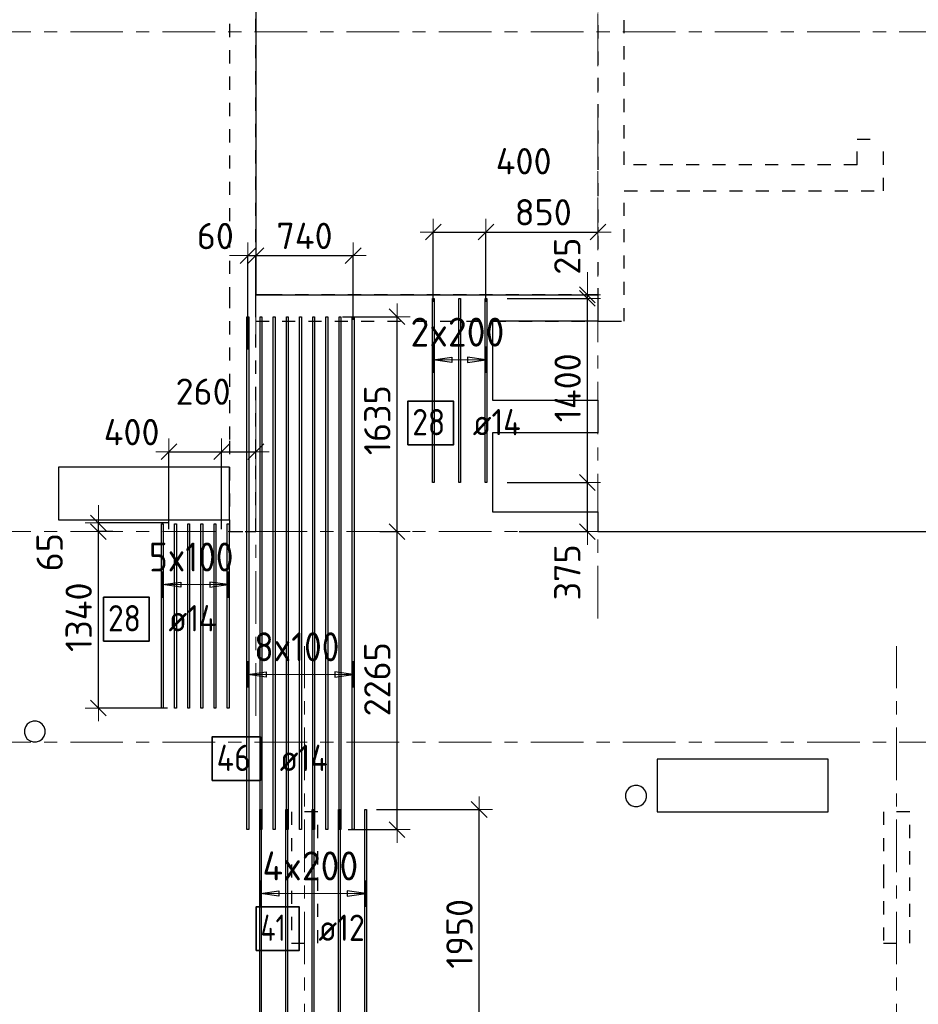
# Model space of a CAD drawing. Header units: metres. Extents: x -38 to 107, y -15 to 21.
# Tile 20 of 254: x 17.29 to 24.12, y 5.41 to 12.89. Entities that reach past the tile are written whole.
import ezdxf

# ---------------------------------------------------------------- set-up
doc = ezdxf.new("R2010")
doc.units = ezdxf.units.M
doc.header["$PDMODE"] = 65
for name, pattern in [('______11', [0.5, 0.4, -0.05, 0, -0.05]), ('______2', [0.0405, 0.03, -0.0105]), ('______5', [1.1, 0.8, -0.1, 0.1, -0.1])]:
    doc.linetypes.add(name, pattern=pattern)
for name, color, linetype, lineweight in [('XR$1$Осевая линия (1)', 7, '______5', 13), ('XR$5$Перекрытие (1)', 7, 'Continuous', 35), ('XR$5$Размерная линия (1)', 7, 'Continuous', 13)]:
    doc.layers.add(name, color=color, linetype=linetype, lineweight=lineweight)
for name, color, linetype, lineweight, true_color in [('XR$5$Арм.стержн.Доп. Арм верхн.зоны Х', 7, 'Continuous', 35, 0x8c8cff), ('XR$5$Арм.стержн.Доп. Арм. верхн.зоны У', 7, 'Continuous', 35, 0x739641), ('XR$7$Стена_ бетон несущ.', 7, 'Continuous', 70, 0xb4b496)]:
    doc.layers.add(name, color=color, linetype=linetype, lineweight=lineweight, true_color=true_color)
doc.styles.add('ISOCPEUR', font='txt')
doc.dimstyles.new('DIMSTYLE_3', dxfattribs={"dimtxt": 0.2, "dimasz": 0.2, "dimexe": 0, "dimexo": 0, "dimgap": 0.1, "dimtad": 2, "dimdec": 0, "dimlfac": 1000, "dimrnd": 5, "dimzin": 12, "dimdsep": 46, "dimtxsty": 'ISOCPEUR', "dimblk1": 'ALL_ML_STRICH', "dimblk2": 'ALL_ML_STRICH', "dimsah": 1, "dimcen": 0, "dimclrd": 7, "dimclre": 256, "dimclrt": 7, "dimadec": 0, "dimazin": 0, "dimtfac": 1, "dimtdec": 0, "dimtix": 1, "dimtmove": 2, "dimatfit": 3, "dimfxl": 0, "dimtzin": 0, "dimlwd": 0, "dimlwe": -3, "dimarcsym": 0})
doc.dimstyles.new('DIMSTYLE_37', dxfattribs={"dimtxt": 0.2, "dimasz": 0.2, "dimexe": 0, "dimexo": 0, "dimgap": 0.1, "dimtad": 2, "dimdec": 0, "dimlfac": 1000, "dimrnd": 5, "dimzin": 12, "dimdsep": 46, "dimtxsty": 'ISOCPEUR', "dimblk1": 'ALL_ML_STRICH', "dimblk2": 'ALL_ML_STRICH', "dimsah": 1, "dimcen": 0, "dimclrd": 7, "dimclre": 256, "dimclrt": 7, "dimadec": 0, "dimazin": 0, "dimtfac": 1, "dimtdec": 0, "dimtix": 1, "dimtmove": 2, "dimatfit": 3, "dimfxl": 0, "dimtvp": 1.2, "dimtzin": 0, "dimlwd": 0, "dimlwe": -3, "dimarcsym": 0})

# ---------------------------------------------------------------- blocks, each defined once
blk = doc.blocks.new('ALL_ML_STRICH')
at = {"color": 0, "linetype": 'ByBlock', "lineweight": -2}
for p, q in [((0, -0.5), (0, 0.5)), ((-1, 0), (0.5, 0)), ((-0.3, -0.3), (0.3, 0.3))]:
    blk.add_line(p, q, dxfattribs=at)
blk = doc.blocks.new('*D788')
at = {"layer": 'DEFPOINTS', "color": 7, "linetype": 'Continuous', "lineweight": 13, "transparency": 33554687}
for p in [(19.9771, 6.887), (19.9771, 4.937), (20.7778, 4.937)]:
    blk.add_point(p, dxfattribs=at)
at = {"layer": 'XR$5$Размерная линия (1)', "color": 9, "linetype": 'Continuous', "lineweight": -2, "true_color": 0xc7c7c7, "transparency": 33554687}
for p, q in [((19.9971, 6.887), (20.7778, 6.887)), ((19.9971, 4.937), (20.7778, 4.937))]:
    blk.add_line(p, q, dxfattribs=at)
at = {"layer": 'XR$5$Размерная линия (1)', "color": 7, "linetype": 'Continuous', "lineweight": -2, "transparency": 33554687}
blk.add_line((20.7778, 4.937), (20.7778, 6.887), dxfattribs=at)
at = {"layer": 'XR$5$Размерная линия (1)', "color": 7, "linetype": 'Continuous', "lineweight": 13, "transparency": 33554687, "xscale": 0.2, "yscale": 0.2, "zscale": 0.2}
for p, rotation in [((20.7778, 6.887), 90), ((20.7778, 4.937), 270)]:
    blk.add_blockref('ALL_ML_STRICH', p, dxfattribs=dict(at, rotation=rotation))
at = {"layer": 'XR$5$Размерная линия (1)', "color": 7, "linetype": 'Continuous', "lineweight": 13, "transparency": 33554687, "insert": (20.6278, 5.942), "char_height": 0.2, "width": 0.8, "attachment_point": 5, "rotation": 90, "style": 'ISOCPEUR'}
blk.add_mtext('\\A1;{1950}', dxfattribs=at)
blk = doc.blocks.new('*D791')
at = {"layer": 'DEFPOINTS', "color": 7, "linetype": 'Continuous', "lineweight": 13, "transparency": 33554687}
for p in [(18.0135, 9), (17.8835, 7.6587), (18.4277, 7.6587)]:
    blk.add_point(p, dxfattribs=at)
at = {"layer": 'XR$5$Размерная линия (1)', "color": 9, "linetype": 'Continuous', "lineweight": -2, "true_color": 0xc7c7c7, "transparency": 33554687}
for p, q in [((17.9935, 9), (17.8835, 9)), ((18.4077, 7.6587), (17.8835, 7.6587))]:
    blk.add_line(p, q, dxfattribs=at)
at = {"layer": 'XR$5$Размерная линия (1)', "color": 7, "linetype": 'Continuous', "lineweight": -2, "transparency": 33554687}
blk.add_line((17.8835, 7.6587), (17.8835, 9), dxfattribs=at)
at = {"layer": 'XR$5$Размерная линия (1)', "color": 7, "linetype": 'Continuous', "lineweight": 13, "transparency": 33554687, "xscale": 0.2, "yscale": 0.2, "zscale": 0.2}
for p, rotation in [((17.8835, 9), 90), ((17.8835, 7.6587), 270)]:
    blk.add_blockref('ALL_ML_STRICH', p, dxfattribs=dict(at, rotation=rotation))
at = {"layer": 'XR$5$Размерная линия (1)', "color": 7, "linetype": 'Continuous', "lineweight": 13, "transparency": 33554687, "insert": (17.7335, 8.3493), "char_height": 0.2, "width": 0.8, "attachment_point": 5, "rotation": 90, "style": 'ISOCPEUR'}
blk.add_mtext('\\A1;{1340}', dxfattribs=at)
blk = doc.blocks.new('*D792')
at = {"layer": 'DEFPOINTS', "color": 7, "linetype": 'Continuous', "lineweight": 13, "transparency": 33554687}
for p in [(18.4334, 9.0657), (17.8835, 9), (18.0135, 9)]:
    blk.add_point(p, dxfattribs=at)
at = {"layer": 'XR$5$Размерная линия (1)', "color": 9, "linetype": 'Continuous', "lineweight": -2, "true_color": 0xc7c7c7, "transparency": 33554687}
for p, q in [((18.4134, 9.0657), (17.8835, 9.0657)), ((17.9935, 9), (17.8835, 9))]:
    blk.add_line(p, q, dxfattribs=at)
at = {"layer": 'XR$5$Размерная линия (1)', "color": 7, "linetype": 'Continuous', "lineweight": -2, "transparency": 33554687}
blk.add_line((17.8835, 9), (17.8835, 9.0657), dxfattribs=at)
at = {"layer": 'XR$5$Размерная линия (1)', "color": 7, "linetype": 'Continuous', "lineweight": 13, "transparency": 33554687, "xscale": 0.2, "yscale": 0.2, "zscale": 0.2}
for p, rotation in [((17.8835, 9), 270), ((17.8835, 9.0657), 90)]:
    blk.add_blockref('ALL_ML_STRICH', p, dxfattribs=dict(at, rotation=rotation))
at = {"layer": 'XR$5$Размерная линия (1)', "color": 7, "linetype": 'Continuous', "lineweight": 13, "transparency": 33554687, "insert": (17.5126, 8.8434), "char_height": 0.2, "width": 0.4, "attachment_point": 5, "rotation": 90, "style": 'ISOCPEUR'}
blk.add_mtext('\\A1;{65}', dxfattribs=at)
blk = doc.blocks.new('*D814')
at = {"layer": 'DEFPOINTS', "color": 7, "linetype": 'Continuous', "lineweight": 13, "transparency": 33554687}
for p in [(18.4197, 9.6075), (18.4197, 9), (18.8197, 9)]:
    blk.add_point(p, dxfattribs=at)
at = {"layer": 'XR$5$Размерная линия (1)', "color": 9, "linetype": 'Continuous', "lineweight": -2, "true_color": 0xc7c7c7, "transparency": 33554687}
for p, q in [((18.4197, 9.02), (18.4197, 9.6075)), ((18.8197, 9.02), (18.8197, 9.6075))]:
    blk.add_line(p, q, dxfattribs=at)
at = {"layer": 'XR$5$Размерная линия (1)', "color": 7, "linetype": 'Continuous', "lineweight": -2, "transparency": 33554687}
blk.add_line((18.4197, 9.6075), (18.8197, 9.6075), dxfattribs=at)
at = {"layer": 'XR$5$Размерная линия (1)', "color": 7, "linetype": 'Continuous', "lineweight": 13, "transparency": 33554687, "xscale": 0.2, "yscale": 0.2, "zscale": 0.2, "rotation": 180}
blk.add_blockref('ALL_ML_STRICH', (18.4197, 9.6075), dxfattribs=at)
at = {"layer": 'XR$5$Размерная линия (1)', "color": 7, "linetype": 'Continuous', "lineweight": 13, "transparency": 33554687, "xscale": 0.2, "yscale": 0.2, "zscale": 0.2}
blk.add_blockref('ALL_ML_STRICH', (18.8197, 9.6075), dxfattribs=at)
at = {"layer": 'XR$5$Размерная линия (1)', "color": 7, "linetype": 'Continuous', "lineweight": 13, "transparency": 33554687, "insert": (18.1357, 9.7565), "char_height": 0.2, "width": 0.6, "attachment_point": 5, "style": 'ISOCPEUR'}
blk.add_mtext('\\A1;{400}', dxfattribs=at)
blk = doc.blocks.new('*D815')
at = {"layer": 'DEFPOINTS', "color": 7, "linetype": 'Continuous', "lineweight": 13, "transparency": 33554687}
for p in [(18.8197, 9.6075), (19.08, 9.5328), (18.8197, 9)]:
    blk.add_point(p, dxfattribs=at)
at = {"layer": 'XR$5$Размерная линия (1)', "color": 9, "linetype": 'Continuous', "lineweight": -2, "true_color": 0xc7c7c7, "transparency": 33554687}
for p, q in [((18.8197, 9.02), (18.8197, 9.6075)), ((19.08, 9.5528), (19.08, 9.6075))]:
    blk.add_line(p, q, dxfattribs=at)
at = {"layer": 'XR$5$Размерная линия (1)', "color": 7, "linetype": 'Continuous', "lineweight": -2, "transparency": 33554687}
blk.add_line((18.8197, 9.6075), (19.08, 9.6075), dxfattribs=at)
at = {"layer": 'XR$5$Размерная линия (1)', "color": 7, "linetype": 'Continuous', "lineweight": 13, "transparency": 33554687, "xscale": 0.2, "yscale": 0.2, "zscale": 0.2, "rotation": 180}
blk.add_blockref('ALL_ML_STRICH', (18.8197, 9.6075), dxfattribs=at)
at = {"layer": 'XR$5$Размерная линия (1)', "color": 7, "linetype": 'Continuous', "lineweight": 13, "transparency": 33554687, "xscale": 0.2, "yscale": 0.2, "zscale": 0.2}
blk.add_blockref('ALL_ML_STRICH', (19.08, 9.6075), dxfattribs=at)
at = {"layer": 'XR$5$Размерная линия (1)', "color": 7, "linetype": 'Continuous', "lineweight": 13, "transparency": 33554687, "insert": (18.6791, 10.0642), "char_height": 0.2, "width": 0.6, "attachment_point": 5, "style": 'ISOCPEUR'}
blk.add_mtext('\\A1;{260}', dxfattribs=at)
blk = doc.blocks.new('*D816')
at = {"layer": 'DEFPOINTS', "color": 7, "linetype": 'Continuous', "lineweight": 13, "transparency": 33554687}
for p in [(19.0197, 11.0986), (19.08, 10.6099), (19.0197, 10.3639)]:
    blk.add_point(p, dxfattribs=at)
at = {"layer": 'XR$5$Размерная линия (1)', "color": 9, "linetype": 'Continuous', "lineweight": -2, "true_color": 0xc7c7c7, "transparency": 33554687}
for p, q in [((19.0197, 10.3839), (19.0197, 11.0986)), ((19.08, 10.6299), (19.08, 11.0986))]:
    blk.add_line(p, q, dxfattribs=at)
at = {"layer": 'XR$5$Размерная линия (1)', "color": 7, "linetype": 'Continuous', "lineweight": -2, "transparency": 33554687}
blk.add_line((19.0197, 11.0986), (19.08, 11.0986), dxfattribs=at)
at = {"layer": 'XR$5$Размерная линия (1)', "color": 7, "linetype": 'Continuous', "lineweight": 13, "transparency": 33554687, "xscale": 0.2, "yscale": 0.2, "zscale": 0.2}
blk.add_blockref('ALL_ML_STRICH', (19.08, 11.0986), dxfattribs=at)
at = {"layer": 'XR$5$Размерная линия (1)', "color": 7, "linetype": 'Continuous', "lineweight": 13, "transparency": 33554687, "xscale": 0.2, "yscale": 0.2, "zscale": 0.2, "rotation": 180}
blk.add_blockref('ALL_ML_STRICH', (19.0197, 11.0986), dxfattribs=at)
at = {"layer": 'XR$5$Размерная линия (1)', "color": 7, "linetype": 'Continuous', "lineweight": 13, "transparency": 33554687, "insert": (18.7721, 11.2474), "char_height": 0.2, "width": 0.4, "attachment_point": 5, "style": 'ISOCPEUR'}
blk.add_mtext('\\A1;{60}', dxfattribs=at)
blk = doc.blocks.new('*D817')
at = {"layer": 'DEFPOINTS', "color": 7, "linetype": 'Continuous', "lineweight": 13, "transparency": 33554687}
for p in [(19.08, 11.0986), (19.08, 10.6099), (19.8197, 10.5906)]:
    blk.add_point(p, dxfattribs=at)
at = {"layer": 'XR$5$Размерная линия (1)', "color": 9, "linetype": 'Continuous', "lineweight": -2, "true_color": 0xc7c7c7, "transparency": 33554687}
for p, q in [((19.08, 10.6299), (19.08, 11.0986)), ((19.8197, 10.6106), (19.8197, 11.0986))]:
    blk.add_line(p, q, dxfattribs=at)
at = {"layer": 'XR$5$Размерная линия (1)', "color": 7, "linetype": 'Continuous', "lineweight": -2, "transparency": 33554687}
blk.add_line((19.08, 11.0986), (19.8197, 11.0986), dxfattribs=at)
at = {"layer": 'XR$5$Размерная линия (1)', "color": 7, "linetype": 'Continuous', "lineweight": 13, "transparency": 33554687, "xscale": 0.2, "yscale": 0.2, "zscale": 0.2, "rotation": 180}
blk.add_blockref('ALL_ML_STRICH', (19.08, 11.0986), dxfattribs=at)
at = {"layer": 'XR$5$Размерная линия (1)', "color": 7, "linetype": 'Continuous', "lineweight": 13, "transparency": 33554687, "xscale": 0.2, "yscale": 0.2, "zscale": 0.2}
blk.add_blockref('ALL_ML_STRICH', (19.8197, 11.0986), dxfattribs=at)
at = {"layer": 'XR$5$Размерная линия (1)', "color": 7, "linetype": 'Continuous', "lineweight": 13, "transparency": 33554687, "insert": (19.4499, 11.2486), "char_height": 0.2, "width": 0.6, "attachment_point": 5, "style": 'ISOCPEUR'}
blk.add_mtext('\\A1;{740}', dxfattribs=at)
blk = doc.blocks.new('*D841')
at = {"layer": 'DEFPOINTS', "color": 7, "linetype": 'Continuous', "lineweight": 13, "transparency": 33554687}
for p in [(20.9696, 9.3737), (21.0604, 9), (21.6, 9)]:
    blk.add_point(p, dxfattribs=at)
at = {"layer": 'XR$5$Размерная линия (1)', "color": 9, "linetype": 'Continuous', "lineweight": -2, "true_color": 0xc7c7c7, "transparency": 33554687}
for p, q in [((20.9896, 9.3737), (21.6, 9.3737)), ((21.0804, 9), (21.6, 9))]:
    blk.add_line(p, q, dxfattribs=at)
at = {"layer": 'XR$5$Размерная линия (1)', "color": 7, "linetype": 'Continuous', "lineweight": -2, "transparency": 33554687}
blk.add_line((21.6, 9), (21.6, 9.3737), dxfattribs=at)
at = {"layer": 'XR$5$Размерная линия (1)', "color": 7, "linetype": 'Continuous', "lineweight": 13, "transparency": 33554687, "xscale": 0.2, "yscale": 0.2, "zscale": 0.2}
for p, rotation in [((21.6, 9.3737), 90), ((21.6, 9), 270)]:
    blk.add_blockref('ALL_ML_STRICH', p, dxfattribs=dict(at, rotation=rotation))
at = {"layer": 'XR$5$Размерная линия (1)', "color": 7, "linetype": 'Continuous', "lineweight": 13, "transparency": 33554687, "insert": (21.4477, 8.6903), "char_height": 0.2, "width": 0.6, "attachment_point": 5, "rotation": 90, "style": 'ISOCPEUR'}
blk.add_mtext('\\A1;{375}', dxfattribs=at)
blk = doc.blocks.new('*D842')
at = {"layer": 'DEFPOINTS', "color": 7, "linetype": 'Continuous', "lineweight": 13, "transparency": 33554687}
for p in [(20.9696, 10.7737), (20.9696, 9.3737), (21.6, 9.3737)]:
    blk.add_point(p, dxfattribs=at)
at = {"layer": 'XR$5$Размерная линия (1)', "color": 9, "linetype": 'Continuous', "lineweight": -2, "true_color": 0xc7c7c7, "transparency": 33554687}
for p, q in [((20.9896, 10.7737), (21.6, 10.7737)), ((20.9896, 9.3737), (21.6, 9.3737))]:
    blk.add_line(p, q, dxfattribs=at)
at = {"layer": 'XR$5$Размерная линия (1)', "color": 7, "linetype": 'Continuous', "lineweight": -2, "transparency": 33554687}
blk.add_line((21.6, 9.3737), (21.6, 10.7737), dxfattribs=at)
at = {"layer": 'XR$5$Размерная линия (1)', "color": 7, "linetype": 'Continuous', "lineweight": 13, "transparency": 33554687, "xscale": 0.2, "yscale": 0.2, "zscale": 0.2}
for p, rotation in [((21.6, 10.7737), 90), ((21.6, 9.3737), 270)]:
    blk.add_blockref('ALL_ML_STRICH', p, dxfattribs=dict(at, rotation=rotation))
at = {"layer": 'XR$5$Размерная линия (1)', "color": 7, "linetype": 'Continuous', "lineweight": 13, "transparency": 33554687, "insert": (21.45, 10.0937), "char_height": 0.2, "width": 0.8, "attachment_point": 5, "rotation": 90, "style": 'ISOCPEUR'}
blk.add_mtext('\\A1;{1400}', dxfattribs=at)
blk = doc.blocks.new('*D843')
at = {"layer": 'DEFPOINTS', "color": 7, "linetype": 'Continuous', "lineweight": 13, "transparency": 33554687}
for p in [(21.0231, 10.8003), (20.9696, 10.7737), (21.6, 10.7737)]:
    blk.add_point(p, dxfattribs=at)
at = {"layer": 'XR$5$Размерная линия (1)', "color": 9, "linetype": 'Continuous', "lineweight": -2, "true_color": 0xc7c7c7, "transparency": 33554687}
for p, q in [((21.0431, 10.8003), (21.6, 10.8003)), ((20.9896, 10.7737), (21.6, 10.7737))]:
    blk.add_line(p, q, dxfattribs=at)
at = {"layer": 'XR$5$Размерная линия (1)', "color": 7, "linetype": 'Continuous', "lineweight": -2, "transparency": 33554687}
blk.add_line((21.6, 10.7737), (21.6, 10.8003), dxfattribs=at)
at = {"layer": 'XR$5$Размерная линия (1)', "color": 7, "linetype": 'Continuous', "lineweight": 13, "transparency": 33554687, "xscale": 0.2, "yscale": 0.2, "zscale": 0.2}
for p, rotation in [((21.6, 10.7737), 270), ((21.6, 10.8003), 90)]:
    blk.add_blockref('ALL_ML_STRICH', p, dxfattribs=dict(at, rotation=rotation))
at = {"layer": 'XR$5$Размерная линия (1)', "color": 7, "linetype": 'Continuous', "lineweight": 13, "transparency": 33554687, "insert": (21.4475, 11.0944), "char_height": 0.2, "width": 0.4, "attachment_point": 5, "rotation": 90, "style": 'ISOCPEUR'}
blk.add_mtext('\\A1;{25}', dxfattribs=at)
blk = doc.blocks.new('*D844')
at = {"layer": 'DEFPOINTS', "color": 7, "linetype": 'Continuous', "lineweight": 13, "transparency": 33554687}
for p in [(20.4291, 11.2781), (20.4291, 10.7266), (20.8291, 10.7266)]:
    blk.add_point(p, dxfattribs=at)
at = {"layer": 'XR$5$Размерная линия (1)', "color": 9, "linetype": 'Continuous', "lineweight": -2, "true_color": 0xc7c7c7, "transparency": 33554687}
for p, q in [((20.4291, 10.7466), (20.4291, 11.2781)), ((20.8291, 10.7466), (20.8291, 11.2781))]:
    blk.add_line(p, q, dxfattribs=at)
at = {"layer": 'XR$5$Размерная линия (1)', "color": 7, "linetype": 'Continuous', "lineweight": -2, "transparency": 33554687}
blk.add_line((20.4291, 11.2781), (20.8291, 11.2781), dxfattribs=at)
at = {"layer": 'XR$5$Размерная линия (1)', "color": 7, "linetype": 'Continuous', "lineweight": 13, "transparency": 33554687, "xscale": 0.2, "yscale": 0.2, "zscale": 0.2, "rotation": 180}
blk.add_blockref('ALL_ML_STRICH', (20.4291, 11.2781), dxfattribs=at)
at = {"layer": 'XR$5$Размерная линия (1)', "color": 7, "linetype": 'Continuous', "lineweight": 13, "transparency": 33554687, "xscale": 0.2, "yscale": 0.2, "zscale": 0.2}
blk.add_blockref('ALL_ML_STRICH', (20.8291, 11.2781), dxfattribs=at)
at = {"layer": 'XR$5$Размерная линия (1)', "color": 7, "linetype": 'Continuous', "lineweight": 13, "transparency": 33554687, "insert": (21.1157, 11.8163), "char_height": 0.2, "width": 0.6, "attachment_point": 5, "style": 'ISOCPEUR'}
blk.add_mtext('\\A1;{400}', dxfattribs=at)
blk = doc.blocks.new('*D845')
at = {"layer": 'DEFPOINTS', "color": 7, "linetype": 'Continuous', "lineweight": 13, "transparency": 33554687}
for p in [(21.68, 11.3351), (20.8291, 11.2781), (20.8291, 10.7266)]:
    blk.add_point(p, dxfattribs=at)
at = {"layer": 'XR$5$Размерная линия (1)', "color": 9, "linetype": 'Continuous', "lineweight": -2, "true_color": 0xc7c7c7, "transparency": 33554687}
for p, q in [((21.68, 11.3151), (21.68, 11.2781)), ((20.8291, 10.7466), (20.8291, 11.2781))]:
    blk.add_line(p, q, dxfattribs=at)
at = {"layer": 'XR$5$Размерная линия (1)', "color": 7, "linetype": 'Continuous', "lineweight": -2, "transparency": 33554687}
blk.add_line((20.8291, 11.2781), (21.68, 11.2781), dxfattribs=at)
at = {"layer": 'XR$5$Размерная линия (1)', "color": 7, "linetype": 'Continuous', "lineweight": 13, "transparency": 33554687, "xscale": 0.2, "yscale": 0.2, "zscale": 0.2, "rotation": 180}
blk.add_blockref('ALL_ML_STRICH', (20.8291, 11.2781), dxfattribs=at)
at = {"layer": 'XR$5$Размерная линия (1)', "color": 7, "linetype": 'Continuous', "lineweight": 13, "transparency": 33554687, "xscale": 0.2, "yscale": 0.2, "zscale": 0.2}
blk.add_blockref('ALL_ML_STRICH', (21.68, 11.2781), dxfattribs=at)
at = {"layer": 'XR$5$Размерная линия (1)', "color": 7, "linetype": 'Continuous', "lineweight": 13, "transparency": 33554687, "insert": (21.2646, 11.4281), "char_height": 0.2, "width": 0.6, "attachment_point": 5, "style": 'ISOCPEUR'}
blk.add_mtext('\\A1;{850}', dxfattribs=at)
blk = doc.blocks.new('*D846')
at = {"layer": 'DEFPOINTS', "color": 7, "linetype": 'Continuous', "lineweight": 13, "transparency": 33554687}
for p in [(20.0033, 9), (19.7613, 6.7344), (20.1532, 6.7344)]:
    blk.add_point(p, dxfattribs=at)
at = {"layer": 'XR$5$Размерная линия (1)', "color": 9, "linetype": 'Continuous', "lineweight": -2, "true_color": 0xc7c7c7, "transparency": 33554687}
for p, q in [((20.0233, 9), (20.1532, 9)), ((19.7813, 6.7344), (20.1532, 6.7344))]:
    blk.add_line(p, q, dxfattribs=at)
at = {"layer": 'XR$5$Размерная линия (1)', "color": 7, "linetype": 'Continuous', "lineweight": -2, "transparency": 33554687}
blk.add_line((20.1532, 6.7344), (20.1532, 9), dxfattribs=at)
at = {"layer": 'XR$5$Размерная линия (1)', "color": 7, "linetype": 'Continuous', "lineweight": 13, "transparency": 33554687, "xscale": 0.2, "yscale": 0.2, "zscale": 0.2}
for p, rotation in [((20.1532, 9), 90), ((20.1532, 6.7344), 270)]:
    blk.add_blockref('ALL_ML_STRICH', p, dxfattribs=dict(at, rotation=rotation))
at = {"layer": 'XR$5$Размерная линия (1)', "color": 7, "linetype": 'Continuous', "lineweight": 13, "transparency": 33554687, "insert": (20.0032, 7.8772), "char_height": 0.2, "width": 0.8, "attachment_point": 5, "rotation": 90, "style": 'ISOCPEUR'}
blk.add_mtext('\\A1;{2265}', dxfattribs=at)
blk = doc.blocks.new('*D847')
at = {"layer": 'DEFPOINTS', "color": 7, "linetype": 'Continuous', "lineweight": 13, "transparency": 33554687}
for p in [(19.7179, 10.6344), (20.0033, 9), (20.1532, 9)]:
    blk.add_point(p, dxfattribs=at)
at = {"layer": 'XR$5$Размерная линия (1)', "color": 9, "linetype": 'Continuous', "lineweight": -2, "true_color": 0xc7c7c7, "transparency": 33554687}
for p, q in [((19.7379, 10.6344), (20.1532, 10.6344)), ((20.0233, 9), (20.1532, 9))]:
    blk.add_line(p, q, dxfattribs=at)
at = {"layer": 'XR$5$Размерная линия (1)', "color": 7, "linetype": 'Continuous', "lineweight": -2, "transparency": 33554687}
blk.add_line((20.1532, 9), (20.1532, 10.6344), dxfattribs=at)
at = {"layer": 'XR$5$Размерная линия (1)', "color": 7, "linetype": 'Continuous', "lineweight": 13, "transparency": 33554687, "xscale": 0.2, "yscale": 0.2, "zscale": 0.2}
for p, rotation in [((20.1532, 10.6344), 90), ((20.1532, 9), 270)]:
    blk.add_blockref('ALL_ML_STRICH', p, dxfattribs=dict(at, rotation=rotation))
at = {"layer": 'XR$5$Размерная линия (1)', "color": 7, "linetype": 'Continuous', "lineweight": 13, "transparency": 33554687, "insert": (20.0032, 9.8472), "char_height": 0.2, "width": 0.8, "attachment_point": 5, "rotation": 90, "style": 'ISOCPEUR'}
blk.add_mtext('\\A1;{1635}', dxfattribs=at)

msp = doc.modelspace()

# ---------------------------------------------------------------- linework, layer by layer
at = {"layer": 'XR$1$Осевая линия (1)', "color": 253, "linetype": '______11', "lineweight": 13, "true_color": 0xa0a0a0, "transparency": 33554687}
for p, q in [((19.08, 7.6), (19.08, 19.78)), ((21.68, 8.34), (21.68, 19.78)), ((-2.63, 12.8), (62.6, 12.8)), ((-2.63, 9), (62.6, 9)), ((19.45, -3.39), (19.45, 8.13)), ((23.95, -3.39), (23.95, 8.13)), ((-2.63, 7.4), (62.6, 7.4))]:
    msp.add_line(p, q, dxfattribs=at)
at = {"layer": 'XR$5$Арм.стержн.Доп. Арм верхн.зоны Х', "color": 253, "linetype": 'Continuous', "lineweight": -3, "true_color": 0xa0a0a0, "transparency": 33554687}
for p, q in [((19.0197, 7.9142), (19.0197, 8.0142)), ((19.8197, 7.9142), (19.8197, 8.0142)), ((19.0197, 7.9142), (19.0197, 7.8142)), ((19.8197, 7.9142), (19.8197, 7.8142)), ((19.1151, 6.2483), (19.1151, 6.3483)), ((19.9151, 6.2483), (19.9151, 6.3483)), ((19.1151, 6.2483), (19.1151, 6.1483)), ((19.9151, 6.2483), (19.9151, 6.1483))]:
    msp.add_line(p, q, dxfattribs=at)
at = {"layer": 'XR$5$Арм.стержн.Доп. Арм верхн.зоны Х', "color": 7, "linetype": 'Continuous', "lineweight": 25, "transparency": 33554687}
for p, q in [((19.0197, 7.9142), (19.1597, 7.9342)), ((19.1597, 7.8942), (19.0197, 7.9142)), ((19.1597, 7.9342), (19.1597, 7.8942)), ((19.8197, 7.9142), (19.6797, 7.9342)), ((19.6797, 7.9342), (19.6797, 7.8942)), ((19.6797, 7.8942), (19.8197, 7.9142)), ((19.1151, 6.2483), (19.2551, 6.2683)), ((19.2551, 6.2283), (19.1151, 6.2483)), ((19.2551, 6.2683), (19.2551, 6.2283)), ((19.9151, 6.2483), (19.7751, 6.2683)), ((19.7751, 6.2683), (19.7751, 6.2283)), ((19.7751, 6.2283), (19.9151, 6.2483))]:
    msp.add_line(p, q, dxfattribs=at)
at = {"layer": 'XR$5$Арм.стержн.Доп. Арм верхн.зоны Х', "color": 7, "linetype": 'Continuous', "lineweight": 13, "transparency": 33554687}
for p, q in [((19.0197, 7.9142), (19.0197, 7.9142)), ((19.0197, 7.9142), (19.8197, 7.9142)), ((19.8197, 7.9142), (19.8197, 7.9142)), ((19.1151, 6.2483), (19.1151, 6.2483)), ((19.1151, 6.2483), (19.9151, 6.2483)), ((19.9151, 6.2483), (19.9151, 6.2483))]:
    msp.add_line(p, q, dxfattribs=at)
at = {"layer": 'XR$5$Арм.стержн.Доп. Арм верхн.зоны Х', "color": 7, "linetype": 'Continuous', "lineweight": 25, "transparency": 33554687}
for points in [[(19.0127, 6.7344), (19.0127, 10.6344), (19.0267, 10.6344), (19.0267, 6.7344), (19.0127, 6.7344)], [(19.1127, 6.7344), (19.1127, 10.6344), (19.1267, 10.6344), (19.1267, 6.7344), (19.1127, 6.7344)], [(19.2127, 6.7344), (19.2127, 10.6344), (19.2267, 10.6344), (19.2267, 6.7344), (19.2127, 6.7344)], [(19.3127, 6.7344), (19.3127, 10.6344), (19.3267, 10.6344), (19.3267, 6.7344), (19.3127, 6.7344)], [(19.4127, 6.7344), (19.4127, 10.6344), (19.4267, 10.6344), (19.4267, 6.7344), (19.4127, 6.7344)], [(19.5127, 6.7344), (19.5127, 10.6344), (19.5267, 10.6344), (19.5267, 6.7344), (19.5127, 6.7344)], [(19.6127, 6.7344), (19.6127, 10.6344), (19.6267, 10.6344), (19.6267, 6.7344), (19.6127, 6.7344)], [(19.7127, 6.7344), (19.7127, 10.6344), (19.7267, 10.6344), (19.7267, 6.7344), (19.7127, 6.7344)], [(19.8127, 6.7344), (19.8127, 10.6344), (19.8267, 10.6344), (19.8267, 6.7344), (19.8127, 6.7344)]]:
    msp.add_lwpolyline(points, dxfattribs=at)
at = {"layer": 'XR$5$Арм.стержн.Доп. Арм верхн.зоны Х', "color": 7, "linetype": 'Continuous', "lineweight": 35, "transparency": 33554687}
for points in [[(18.7485, 7.1066), (19.1152, 7.1066), (19.1152, 7.4399), (18.7485, 7.4399), (18.7485, 7.1066)], [(19.0825, 5.8149), (19.4092, 5.8149), (19.4092, 6.1482), (19.0825, 6.1482), (19.0825, 5.8149)]]:
    msp.add_lwpolyline(points, dxfattribs=at)
at = {"layer": 'XR$5$Арм.стержн.Доп. Арм верхн.зоны Х', "color": 34, "linetype": 'Continuous', "lineweight": 25, "transparency": 33554687}
for points in [[(19.1091, 4.937), (19.1091, 6.887), (19.1211, 6.887), (19.1211, 4.937), (19.1091, 4.937)], [(19.3091, 4.937), (19.3091, 6.887), (19.3211, 6.887), (19.3211, 4.937), (19.3091, 4.937)], [(19.5091, 4.937), (19.5091, 6.887), (19.5211, 6.887), (19.5211, 4.937), (19.5091, 4.937)], [(19.7091, 4.937), (19.7091, 6.887), (19.7211, 6.887), (19.7211, 4.937), (19.7091, 4.937)], [(19.9091, 4.937), (19.9091, 6.887), (19.9211, 6.887), (19.9211, 4.937), (19.9091, 4.937)]]:
    msp.add_lwpolyline(points, dxfattribs=at)
at = {"layer": 'XR$5$Арм.стержн.Доп. Арм. верхн.зоны У', "color": 253, "linetype": 'Continuous', "lineweight": -3, "true_color": 0xa0a0a0, "transparency": 33554687}
for p, q in [((20.4291, 10.307), (20.4291, 10.407)), ((20.8291, 10.307), (20.8291, 10.407)), ((20.4291, 10.307), (20.4291, 10.207)), ((20.8291, 10.307), (20.8291, 10.207)), ((18.3697, 8.5969), (18.3697, 8.6969)), ((18.8697, 8.5969), (18.8697, 8.6969)), ((18.3697, 8.5969), (18.3697, 8.4969)), ((18.8697, 8.5969), (18.8697, 8.4969))]:
    msp.add_line(p, q, dxfattribs=at)
at = {"layer": 'XR$5$Арм.стержн.Доп. Арм. верхн.зоны У', "color": 7, "linetype": 'Continuous', "lineweight": 25, "transparency": 33554687}
for p, q in [((20.4291, 10.307), (20.5691, 10.327)), ((20.5691, 10.287), (20.4291, 10.307)), ((20.5691, 10.327), (20.5691, 10.287)), ((20.8291, 10.307), (20.6891, 10.327)), ((20.6891, 10.327), (20.6891, 10.287)), ((20.6891, 10.287), (20.8291, 10.307)), ((18.3697, 8.5969), (18.5097, 8.6169)), ((18.5097, 8.6169), (18.5097, 8.5769)), ((18.8697, 8.5969), (18.7297, 8.6169)), ((18.7297, 8.6169), (18.7297, 8.5769)), ((18.5097, 8.5769), (18.3697, 8.5969)), ((18.7297, 8.5769), (18.8697, 8.5969))]:
    msp.add_line(p, q, dxfattribs=at)
at = {"layer": 'XR$5$Арм.стержн.Доп. Арм. верхн.зоны У', "color": 7, "linetype": 'Continuous', "lineweight": 13, "transparency": 33554687}
for p, q in [((20.4291, 10.307), (20.4291, 10.307)), ((20.4291, 10.307), (20.8291, 10.307)), ((20.8291, 10.307), (20.8291, 10.307)), ((18.3697, 8.5969), (18.3697, 8.5969)), ((18.3697, 8.5969), (18.8697, 8.5969)), ((18.8697, 8.5969), (18.8697, 8.5969))]:
    msp.add_line(p, q, dxfattribs=at)
at = {"layer": 'XR$5$Арм.стержн.Доп. Арм. верхн.зоны У', "color": 7, "linetype": 'Continuous', "lineweight": 25, "transparency": 33554687}
for points in [[(20.4361, 10.7737), (20.4361, 9.3737), (20.4221, 9.3737), (20.4221, 10.7737), (20.4361, 10.7737)], [(20.6361, 10.7737), (20.6361, 9.3737), (20.6221, 9.3737), (20.6221, 10.7737), (20.6361, 10.7737)], [(20.8361, 10.7737), (20.8361, 9.3737), (20.8221, 9.3737), (20.8221, 10.7737), (20.8361, 10.7737)], [(18.3767, 9.0587), (18.3767, 7.6587), (18.3627, 7.6587), (18.3627, 9.0587), (18.3767, 9.0587)], [(18.4767, 9.0587), (18.4767, 7.6587), (18.4627, 7.6587), (18.4627, 9.0587), (18.4767, 9.0587)], [(18.5767, 9.0587), (18.5767, 7.6587), (18.5627, 7.6587), (18.5627, 9.0587), (18.5767, 9.0587)], [(18.6767, 9.0587), (18.6767, 7.6587), (18.6627, 7.6587), (18.6627, 9.0587), (18.6767, 9.0587)], [(18.7767, 9.0587), (18.7767, 7.6587), (18.7627, 7.6587), (18.7627, 9.0587), (18.7767, 9.0587)], [(18.8767, 9.0587), (18.8767, 7.6587), (18.8627, 7.6587), (18.8627, 9.0587), (18.8767, 9.0587)]]:
    msp.add_lwpolyline(points, dxfattribs=at)
at = {"layer": 'XR$5$Арм.стержн.Доп. Арм. верхн.зоны У', "color": 7, "linetype": 'Continuous', "lineweight": 35, "transparency": 33554687}
for points in [[(20.2356, 9.659), (20.5823, 9.659), (20.5823, 9.9924), (20.2356, 9.9924), (20.2356, 9.659)], [(17.9231, 8.168), (18.2697, 8.168), (18.2697, 8.5013), (17.9231, 8.5013), (17.9231, 8.168)]]:
    msp.add_lwpolyline(points, dxfattribs=at)
at = {"layer": 'XR$5$Перекрытие (1)', "color": 7, "linetype": 'Continuous', "lineweight": 25, "transparency": 33554687}
for p, q in [((19.08, 16.6502), (19.08, 10.8003)), ((19.08, 10.8003), (21.68, 10.8003)), ((21.68, 10.8003), (21.68, 10.6003)), ((20.88, 10.6003), (20.88, 10.0003)), ((21.68, 10.6003), (20.88, 10.6003)), ((20.88, 10.0003), (21.68, 10.0003)), ((21.68, 10.0003), (21.68, 9.7503)), ((20.88, 9.7503), (20.88, 9.1503)), ((21.68, 9.7503), (20.88, 9.7503)), ((18.88, 9.4902), (17.58, 9.49)), ((17.58, 9.49), (17.5801, 9.09)), ((18.8801, 9.0902), (18.88, 9.4902)), ((20.88, 9.1503), (21.68, 9.1503)), ((21.68, 9.1503), (21.68, 9.0002)), ((17.5801, 9.09), (18.8801, 9.0902)), ((21.68, 9.0002), (26.03, 9.0002)), ((17.3281, 7.5169), (17.3203, 7.4929)), ((17.3203, 7.4929), (17.3203, 7.4676)), ((17.343, 7.5373), (17.3281, 7.5169)), ((17.3634, 7.5521), (17.343, 7.5373)), ((17.3874, 7.5599), (17.3634, 7.5521)), ((17.4126, 7.5599), (17.3874, 7.5599)), ((17.4366, 7.5521), (17.4126, 7.5599)), ((17.457, 7.5373), (17.4366, 7.5521)), ((17.4719, 7.5169), (17.457, 7.5373)), ((17.4797, 7.4929), (17.4719, 7.5169)), ((17.4797, 7.4676), (17.4797, 7.4929)), ((17.3203, 7.4676), (17.3281, 7.4436)), ((17.3281, 7.4436), (17.343, 7.4232)), ((17.343, 7.4232), (17.3634, 7.4084)), ((17.4366, 7.4084), (17.457, 7.4232)), ((17.457, 7.4232), (17.4719, 7.4436)), ((17.4719, 7.4436), (17.4797, 7.4676)), ((17.3634, 7.4084), (17.3874, 7.4006)), ((17.3874, 7.4006), (17.4126, 7.4006)), ((17.4126, 7.4006), (17.4366, 7.4084)), ((23.4299, 7.2702), (22.1299, 7.27)), ((22.1299, 7.27), (22.13, 6.87)), ((23.43, 6.8702), (23.4299, 7.2702)), ((21.9129, 7.0473), (21.898, 7.0269)), ((21.9333, 7.0621), (21.9129, 7.0473)), ((21.9573, 7.0699), (21.9333, 7.0621)), ((21.9825, 7.0699), (21.9573, 7.0699)), ((22.0065, 7.0621), (21.9825, 7.0699)), ((22.027, 7.0473), (22.0065, 7.0621)), ((22.0418, 7.0269), (22.027, 7.0473)), ((21.898, 7.0269), (21.8902, 7.0029)), ((21.8902, 7.0029), (21.8902, 6.9776)), ((21.8902, 6.9776), (21.898, 6.9536)), ((22.0496, 7.0029), (22.0418, 7.0269)), ((22.0418, 6.9536), (22.0496, 6.9776)), ((22.0496, 6.9776), (22.0496, 7.0029)), ((21.898, 6.9536), (21.9129, 6.9332)), ((21.9129, 6.9332), (21.9333, 6.9184)), ((21.9333, 6.9184), (21.9573, 6.9106)), ((21.9573, 6.9106), (21.9825, 6.9106)), ((21.9825, 6.9106), (22.0065, 6.9184)), ((22.0065, 6.9184), (22.027, 6.9332)), ((22.027, 6.9332), (22.0418, 6.9536)), ((22.13, 6.87), (23.43, 6.8702))]:
    msp.add_line(p, q, dxfattribs=at)
at = {"layer": 'XR$7$Стена_ бетон несущ.', "color": 253, "linetype": '______2', "lineweight": -3, "true_color": 0xa0a0a0, "transparency": 33554687}
for p, q in [((21.68, 16.45), (21.68, 10.8)), ((19.08, 10.8), (19.08, 15.05)), ((18.88, 14.06), (18.88, 10.8)), ((21.88, 11.79), (21.88, 13.48)), ((23.6503, 11.79), (23.6503, 11.985)), ((23.6503, 11.985), (23.8503, 11.985)), ((23.8503, 11.59), (23.8503, 11.985)), ((23.6503, 11.79), (21.88, 11.79)), ((21.88, 11.59), (23.8503, 11.59)), ((21.88, 10.8), (21.88, 11.59)), ((18.88, 10.8), (18.88, 9.69)), ((19.18, 10.8), (19.08, 10.8)), ((21.68, 10.8), (19.18, 10.8)), ((21.88, 10.6), (21.88, 10.8)), ((19.08, 10.6), (21.76, 10.6)), ((19.08, 9), (19.08, 10.6)), ((21.76, 10.6), (21.88, 10.6)), ((18.88, 9.69), (18.88, 9.49)), ((18.88, 9.49), (18.88, 9.08)), ((18.88, 9.08), (18.88, 9)), ((18.88, 9), (18.88, 9)), ((18.88, 9), (19, 9)), ((19, 9), (19.08, 9)), ((19.35, 6.87), (19.35, 5.87)), ((19.55, 6.87), (19.35, 6.87)), ((19.55, 5.87), (19.55, 6.87)), ((24.05, 6.87), (23.85, 6.87)), ((23.85, 6.87), (23.85, 6.67)), ((24.05, 6.67), (24.05, 6.87)), ((23.85, 6.67), (23.85, 6.47)), ((24.05, 5.87), (24.05, 6.67)), ((23.85, 6.47), (23.85, 6.39)), ((23.85, 6.39), (23.85, 5.87)), ((19.35, 5.87), (19.55, 5.87)), ((23.85, 5.87), (24.05, 5.87))]:
    msp.add_line(p, q, dxfattribs=at)

# ---------------------------------------------------------------- texts
at = {"layer": 'XR$5$Арм.стержн.Доп. Арм верхн.зоны Х', "color": 7, "linetype": 'Continuous', "lineweight": 13, "transparency": 33554687, "char_height": 0.22, "attachment_point": 7, "style": 'ISOCPEUR'}
for s, insert, width in [('\\W0.89;8x100', (19.0677, 8.0142), 0.823552), ('\\W0.95;4x200', (19.1301, 6.3483), 0.895564)]:
    msp.add_mtext(s, dxfattribs=dict(at, insert=insert, width=width))
at = {"layer": 'XR$5$Арм.стержн.Доп. Арм верхн.зоны Х', "color": 7, "linetype": 'Continuous', "lineweight": 25, "transparency": 33554687, "char_height": 0.2, "attachment_point": 7, "style": 'ISOCPEUR'}
for s, insert, width in [('\\W0.88;46', (18.7819, 7.1799), 0.387995), ('\\W0.89; ø14 ', (19.1485, 7.1799), 0.769432), ('\\W0.76;41', (19.1159, 5.8882), 0.336375), ('\\W0.89; ø12 ', (19.4425, 5.8882), 0.749105)]:
    msp.add_mtext(s, dxfattribs=dict(at, insert=insert, width=width))
at = {"layer": 'XR$5$Арм.стержн.Доп. Арм. верхн.зоны У', "color": 7, "linetype": 'Continuous', "lineweight": 13, "transparency": 33554687, "char_height": 0.22, "attachment_point": 7, "style": 'ISOCPEUR'}
for s, insert, width in [('\\W0.95;2x200', (20.2551, 10.407), 0.873359), ('\\W0.89;5x100', (18.2677, 8.6969), 0.823552)]:
    msp.add_mtext(s, dxfattribs=dict(at, insert=insert, width=width))
at = {"layer": 'XR$5$Арм.стержн.Доп. Арм. верхн.зоны У', "color": 7, "linetype": 'Continuous', "lineweight": 25, "transparency": 33554687, "char_height": 0.2, "attachment_point": 7, "style": 'ISOCPEUR'}
for s, insert, width in [('\\W0.87;28', (20.269, 9.7324), 0.367208), ('\\W0.89; ø14 ', (20.6156, 9.7324), 0.769432), ('\\W0.87;28', (17.9564, 8.2413), 0.367208), ('\\W0.89; ø14 ', (18.3031, 8.2413), 0.769432)]:
    msp.add_mtext(s, dxfattribs=dict(at, insert=insert, width=width))

# ---------------------------------------------------------------- dimensions: what is measured, and where the dimension line sits
at = {"layer": 'XR$5$Размерная линия (1)', "color": 7, "linetype": 'Continuous', "lineweight": 13, "transparency": 33554687}
for base, p1, p2, dimstyle, picture, middle in [((20.8291, 11.2781), (20.4291, 10.7466), (20.8291, 10.7466), 'DIMSTYLE_37', '*D844', (21.1157, 11.8163)), ((21.68, 11.2781), (20.8291, 10.7466), (21.68, 11.3151), 'DIMSTYLE_3', '*D845', (21.2646, 11.4281)), ((19.8197, 11.0986), (19.08, 10.6299), (19.8197, 10.6106), 'DIMSTYLE_3', '*D817', (19.4499, 11.2486)), ((19.08, 11.0986), (19.0197, 10.3839), (19.08, 10.6299), 'DIMSTYLE_37', '*D816', (18.7721, 11.2474)), ((19.08, 9.6075), (18.8197, 9.02), (19.08, 9.5528), 'DIMSTYLE_37', '*D815', (18.6791, 10.0642)), ((18.8197, 9.6075), (18.4197, 9.02), (18.8197, 9.02), 'DIMSTYLE_37', '*D814', (18.1357, 9.7565))]:
    dim = msp.add_linear_dim(base=base, p1=p1, p2=p2, dimstyle=dimstyle, override={"dimpost": '<>', "dimclrd": 7, "dimclre": 9, "dimclrt": 7, "dimlwd": 0, "dimlwe": 65533}, dxfattribs=at)
    dim.commit()
    dim.dimension.update_dxf_attribs({"geometry": picture, "text_midpoint": middle, "dimtype": 160})
for base, p1, p2, dimstyle, picture, middle in [((21.6, 10.8003), (20.9896, 10.7737), (21.0431, 10.8003), 'DIMSTYLE_37', '*D843', (21.4475, 11.0944)), ((21.6, 10.7737), (20.9896, 9.3737), (20.9896, 10.7737), 'DIMSTYLE_3', '*D842', (21.45, 10.0937)), ((20.1532, 10.6344), (20.0233, 9), (19.7379, 10.6344), 'DIMSTYLE_3', '*D847', (20.0032, 9.8472)), ((21.6, 9.3737), (21.0804, 9), (20.9896, 9.3737), 'DIMSTYLE_37', '*D841', (21.4477, 8.6903)), ((17.8835, 9.0657), (17.9935, 9), (18.4134, 9.0657), 'DIMSTYLE_37', '*D792', (17.5126, 8.8434)), ((17.8835, 9), (18.4077, 7.6587), (17.9935, 9), 'DIMSTYLE_3', '*D791', (17.7335, 8.3493)), ((20.1532, 9), (19.7813, 6.7344), (20.0233, 9), 'DIMSTYLE_3', '*D846', (20.0032, 7.8772)), ((20.7778, 6.887), (19.9971, 4.937), (19.9971, 6.887), 'DIMSTYLE_3', '*D788', (20.6278, 5.942))]:
    dim = msp.add_linear_dim(base=base, p1=p1, p2=p2, angle=90, dimstyle=dimstyle, override={"dimpost": '<>', "dimclrd": 7, "dimclre": 9, "dimclrt": 7, "dimlwd": 0, "dimlwe": 65533}, dxfattribs=at)
    dim.commit()
    dim.dimension.update_dxf_attribs({"geometry": picture, "text_midpoint": middle, "dimtype": 160})

doc.saveas('drawing.dxf')
